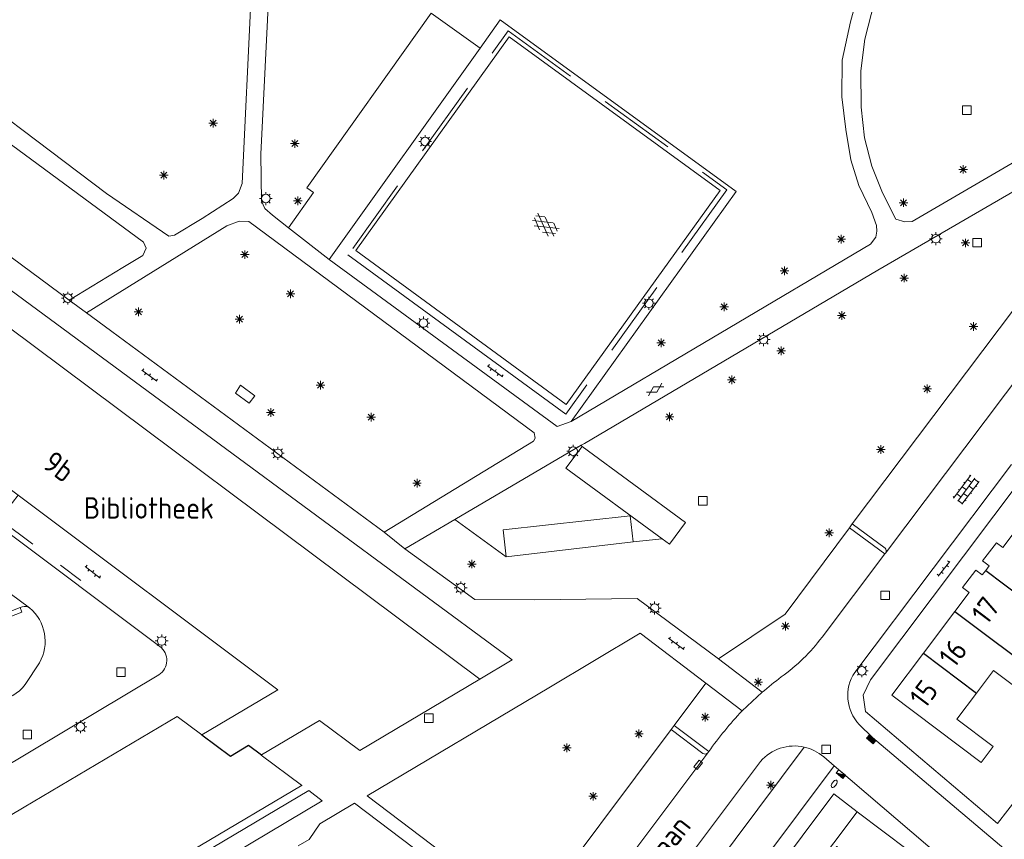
# Model space of a CAD drawing. Extents: x 168769 to 512904, y 516715 to 1559940.
# Tile 113 of 186: x 169532 to 169647, y 519596 to 519692. Entities that reach past the tile are written whole.
import ezdxf

# ---------------------------------------------------------------- set-up
doc = ezdxf.new("R2010")
doc.units = 0
doc.header["$MEASUREMENT"] = 0
doc.linetypes.add('LP', pattern=[14, 9, -5])
doc.layers.get('0').update_dxf_attribs({"linetype": 'CONTINUOUS'})
for name, color, linetype, lineweight in [('B01_HOOFDGEBOUW', 10, 'CONTINUOUS', 0), ('B07_scheidingsmuur', 14, 'CONTINUOUS', 25), ('Q04_wegmarkering', 7, 'CONTINUOUS', 0), ('Q21_LANTAARNPAAL', 7, 'CONTINUOUS', 18), ('Q23_kolk', 7, 'CONTINUOUS', 18), ('Q26_BOOM', 7, 'CONTINUOUS', 18), ('Q28_rioolput', 7, 'CONTINUOUS', 18), ('Q92_BRANDKRAAN', 7, 'CONTINUOUS', 0), ('Q96_STRAATKOLK', 7, 'CONTINUOUS', 0), ('Q97_TROTTOIRKOLK', 7, 'CONTINUOUS', 0), ('S01_symb_gesloten_verh', 7, 'CONTINUOUS', 0), ('S02_symb_open_verh', 7, 'CONTINUOUS', 13), ('T03_HEK', 34, 'CONTINUOUS', 0), ('T51_CULTUURSCHEIDING', 3, 'CONTINUOUS', 0), ('V00_kant_verharding', 252, 'CONTINUOUS', 0), ('V04_Kant_op_inrit', 254, 'CONTINUOUS', 13)]:
    doc.layers.add(name, color=color, linetype=linetype, lineweight=lineweight)
for name, color, linetype in [('Z02_Huisnummer', 253, 'CONTINUOUS'), ('Z06_STRAATNAAM', 7, 'CONTINUOUS'), ('Z09_FUNCTIEAANDUIDING', 7, 'CONTINUOUS')]:
    doc.layers.add(name, color=color, linetype=linetype)
doc.styles.add('ISOCP', font='isocp.shx', dxfattribs={"height": 1.8})

# ---------------------------------------------------------------- blocks, each defined once
blk = doc.blocks.new('Q21')
at = {"color": 0}
for points in [[(-1.5, 0), (-1, 0)], [(-1.06, 1.06), (-0.71, 0.71)], [(0, 1.5), (0, 1)], [(1.06, 1.06), (0.71, 0.71)], [(1.5, 0), (1, 0)], [(-1.06, -1.06), (-0.71, -0.71)], [(0, -1.5), (0, -1)], [(1.06, -1.06), (0.71, -0.71)]]:
    blk.add_lwpolyline(points, dxfattribs=at)
blk.add_circle((0, 0), 1, dxfattribs=at)
blk = doc.blocks.new('Q26')
at = {"color": 0}
for p, q in [((-1, 0), (1, 0)), ((-0.7, 0.7), (0.7, -0.7)), ((0.7, 0.7), (-0.7, -0.7)), ((0, 1), (0, -1))]:
    blk.add_line(p, q, dxfattribs=at)
blk = doc.blocks.new('Q92')
at = {"color": 0}
blk.add_ellipse((0, 0), major_axis=(-0.991, 0), ratio=0.499983, start_param=1.570796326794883, end_param=7.853981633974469, dxfattribs=at)
blk = doc.blocks.new('S012')
at = {"color": 0}
for p, q in [((1.18, 2.05), (0, 0)), ((1.18, -2.05), (0, 0)), ((1.4, 0), (0.21, -2.05)), ((1.4, 0), (0.22, 2.05))]:
    blk.add_line(p, q, dxfattribs=at)
blk = doc.blocks.new('S026')
for p, q in [((0, 0), (4.4, 0)), ((0.2, 0.5), (0.2, 0)), ((1.2, 0), (1.2, -0.5)), ((2.2, 0.5), (2.2, 0)), ((3.2, 0), (3.2, -0.5)), ((4.2, 0.5), (4.2, 0))]:
    blk.add_line(p, q)
blk = doc.blocks.new('S014')
at = {"color": 0}
for p, q in [((0, -0.75), (4.2, 1.67)), ((0, 0.65), (1.78, 1.67)), ((5.07, -1.52), (0, 1.4)), ((2.64, -1.52), (0, 0)), ((1.08, -1.52), (6.15, 1.4)), ((6.15, -0.75), (1.95, 1.67)), ((3.51, -1.52), (6.15, 0)), ((6.15, 0.65), (4.37, 1.67))]:
    blk.add_line(p, q, dxfattribs=at)
blk = doc.blocks.new('Q28')
at = {"color": 0}
blk.add_lwpolyline([(1, 1), (1, -1), (-1, -1), (-1, 1)], close=True, dxfattribs=at)
blk = doc.blocks.new('Q23')
at = {"color": 0}
blk.add_lwpolyline([(0.99, -0.5), (-0.99, -0.5), (-0.99, 0.5), (0.99, 0.5), (0.99, -0.5)], dxfattribs=at)
blk = doc.blocks.new('Q96')
for p, q in [((-1, 0.88), (1, 0.88)), ((-1, 0.75), (1, 0.75)), ((-1, 0.63), (1, 0.63)), ((-1, 0.5), (1, 0.5)), ((-1, 0.38), (1, 0.38)), ((-1, 0.25), (1, 0.25)), ((-1, 0.12), (1, 0.12))]:
    blk.add_line(p, q)
at = {"color": 0}
blk.add_lwpolyline([(1, 1), (1, 0), (-1, 0), (-1, 1), (1, 1)], dxfattribs=at)
blk = doc.blocks.new('Q97')
blk.add_hatch(color=256).paths.add_polyline_path([(-1, 1), (-1, 0), (1, 1)])
blk.add_line((1, 1), (-1, 0))
at = {"color": 0}
for points in [[(-1, 0), (-1, 1), (1, 1), (1, 0), (-1, 0)], [(0, 0.8), (0, 1)]]:
    blk.add_lwpolyline(points, dxfattribs=at)
blk = doc.blocks.new('S024')
at = {"color": 0}
for p, q in [((0, 1.2), (6.7, 1.2)), ((0, 0), (6.7, 0)), ((0.2, 1.2), (0.2, 0)), ((1.25, 1.5), (1.25, 1.2)), ((1.25, 0), (1.25, -1.2)), ((2.3, 1.2), (2.3, 0)), ((3.35, 1.5), (3.35, 1.2)), ((3.35, 0), (3.35, -1.2)), ((4.4, 1.2), (4.4, 0)), ((5.45, 1.5), (5.45, 1.2)), ((5.45, 0), (5.45, -1.2)), ((6.5, 1.2), (6.5, 0)), ((0, -1.2), (6.7, -1.2)), ((0.2, -1.2), (0.2, -1.5)), ((2.3, -1.2), (2.3, -1.5)), ((4.4, -1.2), (4.4, -1.5)), ((6.5, -1.2), (6.5, -1.5))]:
    blk.add_line(p, q, dxfattribs=at)

msp = doc.modelspace()

# ---------------------------------------------------------------- linework, layer by layer
at = {"layer": 'B01_HOOFDGEBOUW'}
for p, q in [((169645.85, 519630.8), (169644.23, 519628.68)), ((169643.43, 519627.6), (169641.89, 519625.57)), ((169644.2, 519627.03), (169643.43, 519627.6))]:
    msp.add_line(p, q, dxfattribs=at)
for points in [[(169531.75, 519636.33), (169526.96, 519639.92), (169523.96, 519660.93), (169585.62, 519614.89)], [(169553.18, 519608.39), (169562.03, 519613.62), (169531.75, 519636.33)], [(169648.76, 519633.08), (169648.28, 519632.44), (169646.61, 519630.23)], [(169645.85, 519630.8), (169646.61, 519630.23)], [(169644.23, 519628.68), (169645.01, 519628.1)], [(169645.01, 519628.1), (169644.6, 519627.56), (169644.2, 519627.03)], [(169641.89, 519625.57), (169642.67, 519624.99)], [(169642.67, 519624.99), (169641.01, 519622.79)], [(169641.01, 519622.79), (169637.35, 519617.92)], [(169637.35, 519617.92), (169633.64, 519613)], [(169532.46, 519599.96), (169526.47, 519596.4), (169500.81, 519615.44)], [(169585.62, 519614.89), (169571.59, 519606.56), (169566.91, 519610.05), (169560.14, 519606.04)], [(169643.54, 519613.25), (169645.52, 519615.87), (169649.85, 519612.61), (169651.54, 519614.87)], [(169633.64, 519613), (169644.07, 519605.15)], [(169641.23, 519610.19), (169643.54, 519613.25)], [(169550.3, 519610.53), (169532.46, 519599.96)], [(169550.3, 519610.53), (169553.18, 519608.39)], [(169641.23, 519610.19), (169645.47, 519607), (169644.07, 519605.15)], [(169560.14, 519606.04), (169560.11, 519606.02), (169564.81, 519602.51)], [(169541.01, 519588.36), (169564.87, 519602.52)], [(169629.61, 519599.4), (169624.16, 519592.16)], [(169635.6, 519594.88), (169629.61, 519599.4)]]:
    msp.add_lwpolyline(points, dxfattribs=at)
at = {"layer": 'B07_scheidingsmuur'}
for points in [[(169644.6, 519627.56), (169650.8, 519622.89)], [(169641.01, 519622.79), (169651.54, 519614.87)], [(169637.35, 519617.92), (169643.54, 519613.25)], [(169553.18, 519608.39), (169556.52, 519605.91), (169558.64, 519607.16), (169560.14, 519606.04)]]:
    msp.add_lwpolyline(points, dxfattribs=at)
at = {"layer": 'Q04_wegmarkering'}
for points in [[(169632.92, 519629.59), (169656.17, 519660.46)], [(169533.1, 519623.18), (169505.62, 519643.52)], [(169595.17, 519583.55), (169612.21, 519606.29)]]:
    msp.add_lwpolyline(points, dxfattribs=at)
at = {"layer": 'T03_HEK', "linetype": 'LP'}
msp.add_lwpolyline([(169570.79, 519665.13), (169588.91, 519690.51), (169614.41, 519671.96), (169595.62, 519645.78)], dxfattribs=at)
at = {"layer": 'T03_HEK'}
msp.add_lwpolyline([(169595.62, 519645.78), (169570.19, 519664.38)], dxfattribs=at)
at = {"layer": 'T51_CULTUURSCHEIDING'}
for points in [[(169628.7, 519632.55), (169621.22, 519622.47), (169613.43, 519617.25)], [(169608.26, 519609.46), (169611.97, 519614.39)], [(169599.18, 519574.47), (169623.42, 519606.95)]]:
    msp.add_lwpolyline(points, dxfattribs=at)
at = {"layer": 'V00_kant_verharding'}
msp.add_line((169582.7, 519633.52), (169576.85, 519630.08), dxfattribs=at)
for points in [[(169561.42, 519669.02), (169560.54, 519669.79), (169560.16, 519670.64), (169560.07, 519676.12), (169561.63, 519707.53), (169561.87, 519712.26), (169561.91, 519713.04), (169561.95, 519713.87), (169562.15, 519715.34), (169563.04, 519716.93), (169575.77, 519733.73), (169582.26, 519742.46), (169583.27, 519742.69), (169584.14, 519742.6), (169585.42, 519741.77)], [(169531.77, 519702.54), (169546.69, 519722.66), (169553.7, 519731.87), (169559.45, 519739.44), (169560.02, 519740.11), (169561, 519740.42), (169561.76, 519740.26), (169562.09, 519739.97), (169570.48, 519733.8), (169571.37, 519732.9), (169571.42, 519732.11), (169571.08, 519731.24), (169565.36, 519723.76), (169562.27, 519719.7), (169561.1, 519718.11), (169560.17, 519716.3), (169559.87, 519714.69), (169558.94, 519694.78), (169557.88, 519672.7), (169557.47, 519671.57), (169556.84, 519670.96), (169553.22, 519668.61), (169550, 519666.68), (169549.35, 519666.57)], [(169632.73, 519705.66), (169633.73, 519704.33), (169633.66, 519703.15), (169633.27, 519702.25), (169631.15, 519698.16), (169629.58, 519694.32), (169628.82, 519691.57), (169627.86, 519687.1), (169627.83, 519682.83), (169628.29, 519679.02), (169628.87, 519675.48), (169629.81, 519672.48), (169631.3, 519669.31), (169631.86, 519667.79), (169631.92, 519667.16), (169631.79, 519666.45), (169631.16, 519665.64), (169596.26, 519644.95)], [(169630.06, 519681.63), (169630.03, 519685.86), (169630.52, 519689.55), (169631.64, 519693.94), (169633.31, 519698.3), (169634.61, 519700.54), (169635.62, 519701.67), (169636.67, 519702.11), (169637.5, 519702.14), (169650.25, 519692.33), (169660.53, 519684.62), (169661.6, 519683.89), (169661.65, 519683.64), (169660.95, 519682.84), (169636.01, 519668.28), (169635.15, 519668.23), (169634.11, 519668.56), (169632.56, 519671.63), (169631.33, 519674.75), (169630.47, 519678.03), (169630.06, 519681.63)], [(169585.63, 519688.51), (169579.93, 519692.57), (169565.41, 519672.22), (169566.22, 519671.64), (169563.3, 519667.54)], [(169596.26, 519644.95), (169615.51, 519671.77), (169587.98, 519691.8), (169585.63, 519688.51)], [(169571.13, 519664.88), (169589.01, 519689.82), (169613.63, 519671.88), (169595.67, 519646.94), (169571.13, 519664.88)], [(169585.63, 519688.51), (169568.03, 519663.85)], [(169549.35, 519666.57), (169542.05, 519671.56), (169520.83, 519687.55)], [(169519.4, 519685.74), (169546.39, 519665.86), (169546.69, 519665.18), (169546.3, 519664.32), (169543.98, 519662.91), (169537.71, 519659.11)], [(169661.82, 519679.89), (169632.03, 519662.6), (169597.8, 519642.39), (169597.44, 519642.17)], [(169563.3, 519667.54), (169561.42, 519669.02)], [(169539.75, 519657.62), (169556.1, 519667.78), (169557.55, 519668.3), (169558.67, 519668.28)], [(169558.67, 519668.28), (169591.94, 519643.63)], [(169568.03, 519663.85), (169563.3, 519667.54)], [(169594.63, 519644.37), (169568.03, 519663.85)], [(169651.88, 519663.34), (169629.03, 519633)], [(169537.71, 519659.11), (169539.75, 519657.62)], [(169539.75, 519657.62), (169574.45, 519632.02)], [(169559.38, 519647.95), (169558.71, 519647.06), (169557.11, 519648.26), (169557.71, 519649.19), (169559.38, 519647.95)], [(169596.26, 519644.95), (169596.26, 519644.95), (169594.63, 519644.37)], [(169591.94, 519643.63), (169592.05, 519642.99), (169591.85, 519642.64), (169574.45, 519632.02)], [(169582.7, 519633.52), (169597.44, 519642.17)], [(169582.7, 519633.52), (169588.66, 519629.16), (169603.48, 519630.88), (169606.86, 519631.26), (169607.73, 519630.63), (169609.6, 519633.15), (169597.54, 519642.01)], [(169606.86, 519631.26), (169595.65, 519639.51), (169597.54, 519642.01)], [(169597.54, 519642.01), (169597.44, 519642.17)], [(169629.32, 519615.65), (169647.6, 519639.94)], [(169630.59, 519611.11), (169630.32, 519613.01), (169631.17, 519614.8), (169649.22, 519638.79), (169651.06, 519639.61), (169653.09, 519639.86)], [(169588.66, 519629.16), (169588.33, 519632.28), (169603.12, 519633.93), (169603.48, 519630.88)], [(169548.3, 519618.69), (169529.24, 519632.97)], [(169574.45, 519632.02), (169576.85, 519630.08)], [(169629.03, 519633), (169628.7, 519632.55), (169632.84, 519629.48)], [(169629.03, 519633), (169632.86, 519630.17)], [(169576.85, 519630.08), (169585.01, 519624.16), (169591.99, 519624.13), (169603.97, 519624.29)], [(169632.92, 519629.59), (169632.84, 519629.48), (169625.51, 519619.79)], [(169645.99, 519598.03), (169653.21, 519607.35), (169668.67, 519627.72)], [(169603.97, 519624.29), (169613.43, 519617.25)], [(169527.94, 519621.66), (169531.98, 519623.22)], [(169531.98, 519623.22), (169532.23, 519623.32)], [(169532.18, 519622.69), (169531.98, 519623.22)], [(169527.94, 519621.66), (169528.16, 519621.14), (169532.18, 519622.69)], [(169616.18, 519611.17), (169611.97, 519614.39), (169604.29, 519620.23), (169593.66, 519613.86), (169572.48, 519601.27)], [(169589.39, 519617.15), (169585.62, 519614.89)], [(169618.52, 519613.34), (169613.43, 519617.25)], [(169534.25, 519616.8), (169532.58, 519614.24)], [(169529.48, 519604.23), (169548.18, 519615.39)], [(169616.18, 519611.17), (169618.52, 519613.34)], [(169630.59, 519611.11), (169645.99, 519598.03)], [(169595.11, 519584.16), (169591.41, 519586.93), (169607.93, 519609.01), (169611.61, 519606.21)], [(169607.93, 519609.01), (169608.26, 519609.46), (169612.31, 519606.42)], [(169629.86, 519609.59), (169631.41, 519608.05)], [(169733.84, 519520.66), (169685.22, 519562.32), (169658.78, 519584.93), (169631.41, 519608.05)], [(169612.21, 519606.29), (169612.31, 519606.42)], [(169626.94, 519604.78), (169625.71, 519605.83)], [(169618.34, 519605.27), (169599.46, 519580.07)], [(169600.42, 519573.06), (169602.19, 519571.71), (169626.94, 519604.78)], [(169626.94, 519604.78), (169652.49, 519582.92), (169692.2, 519549.02), (169722.15, 519523.49), (169727.19, 519519.17), (169730.29, 519516.52)], [(169565.66, 519601.87), (169567.22, 519600.67), (169542.36, 519585.88), (169542.04, 519587.84), (169565.66, 519601.87)], [(169572.48, 519601.27), (169591.41, 519586.93)], [(169626.87, 519601.51), (169604.73, 519571.86)], [(169626.87, 519601.51), (169629.61, 519599.4)], [(169571, 519600.39), (169566.95, 519597.98)], [(169594.49, 519582.59), (169571, 519600.39)], [(169566.95, 519597.98), (169565.7, 519596.18), (169564.41, 519595.42)]]:
    msp.add_lwpolyline(points, dxfattribs=at)
for points in [[(169506.27, 519682.28), (169506.7, 519681.96), (169505.06, 519679.81), (169506.43, 519678.8, -0.274472), (169511.8, 519679.27), (169513.31, 519678.24, -0.28828), (169514.68, 519672.79), (169517.54, 519670.7), (169522.06, 519670.67), (169537.71, 519659.11)], [(169589.39, 519617.15), (169521.01, 519667.55), (169516.51, 519667.59), (169512.93, 519670.22, -0.265956), (169507.49, 519669.42), (169505.04, 519666.28), (169505.45, 519662.9), (169502.63, 519659.07), (169500.93, 519656.74), (169530.46, 519634.62), (169531.75, 519636.33)], [(169632.86, 519630.17, -0.336077), (169632.92, 519629.59)], [(169532.23, 519623.32, -0.254824), (169533.1, 519623.18)], [(169533.1, 519623.18, -0.361628), (169534.25, 519616.8)], [(169625.51, 519619.79, -0.080911), (169620.75, 519615.13)], [(169548.18, 519615.39, 0.522271), (169548.3, 519618.69)], [(169620.75, 519615.13, 0.011219), (169618.52, 519613.34)], [(169629.86, 519609.59, -0.350963), (169629.32, 519615.65)], [(169532.58, 519614.24, -0.39906), (169525.79, 519613.16)], [(169612.31, 519606.42, -0.036914), (169616.18, 519611.17)], [(169623.42, 519606.95, 0.278053), (169618.34, 519605.27)], [(169625.71, 519605.83, 0.115183), (169623.42, 519606.95)], [(169611.61, 519606.21, 0.363977), (169612.21, 519606.29)]]:
    msp.add_lwpolyline(points, format="xyb", dxfattribs=at)
at = {"layer": 'V04_Kant_op_inrit'}
for points in [[(169533.46, 519630.61), (169529.79, 519633.37)], [(169539.09, 519626.4), (169536.69, 519628.17)]]:
    msp.add_lwpolyline(points, dxfattribs=at)

# ---------------------------------------------------------------- block references
at = {"layer": 'Q21_LANTAARNPAAL', "xscale": 0.5, "yscale": 0.5}
for p in [(169579.22, 519677.6), (169560.64, 519670.95), (169638.79, 519666.27), (169537.55, 519659.33), (169605.32, 519658.73), (169579.04, 519656.43), (169618.7, 519654.49), (169562.05, 519641.23), (169596.49, 519641.47), (169583.37, 519625.53), (169605.99, 519623.17), (169548.5, 519619.33), (169630.16, 519615.86), (169539.03, 519609.31)]:
    msp.add_blockref('Q21', p, dxfattribs=at)
at = {"layer": 'Q23_kolk', "xscale": 0.5, "yscale": 0.5, "rotation": 52.22334557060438}
msp.add_blockref('Q23', (169611.07, 519604.88), dxfattribs=at)
at = {"layer": 'Q26_BOOM', "xscale": 0.5, "yscale": 0.5}
for p in [(169554.5, 519679.75), (169564.04, 519677.36), (169641.98, 519674.36), (169548.75, 519673.69), (169564.37, 519670.68), (169635.02, 519670.47), (169627.75, 519666.21), (169642.25, 519665.77), (169558.19, 519664.41), (169621.13, 519662.51), (169635.08, 519661.68), (169563.51, 519659.83), (169614.09, 519658.31), (169545.81, 519657.74), (169557.58, 519656.89), (169627.83, 519657.32), (169643.18, 519656.03), (169606.75, 519654.11), (169620.75, 519653.18), (169567.02, 519649.17), (169614.98, 519649.81), (169637.77, 519648.75), (169561.22, 519645.98), (169572.94, 519645.44), (169607.74, 519645.49), (169632.38, 519641.66), (169578.28, 519637.75), (169626.33, 519631.96), (169584.66, 519628.31), (169621.24, 519621.07), (169618.08, 519614.52), (169611.9, 519610.45), (169604.16, 519608.5), (169595.74, 519606.87), (169619.54, 519602.51), (169598.82, 519601.21)]:
    msp.add_blockref('Q26', p, dxfattribs=at)
at = {"layer": 'Q28_rioolput', "xscale": 0.5, "yscale": 0.5}
for p in [(169642.4, 519681.26), (169643.59, 519665.81), (169611.6, 519635.68), (169632.86, 519624.66), (169543.75, 519615.68), (169579.66, 519610.33), (169532.83, 519608.43), (169625.99, 519606.69)]:
    msp.add_blockref('Q28', p, dxfattribs=at)
at = {"layer": 'Q92_BRANDKRAAN', "xscale": 0.5, "yscale": 0.5, "rotation": 56.25019961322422}
msp.add_blockref('Q92', (169626.93, 519602.66), dxfattribs=at)
at = {"layer": 'Q96_STRAATKOLK', "xscale": 0.5, "yscale": 0.5, "rotation": 139.8193030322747}
msp.add_blockref('Q96', (169631.41, 519608.05), dxfattribs=at)
at = {"layer": 'Q97_TROTTOIRKOLK', "xscale": 0.4999999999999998, "yscale": 0.4999999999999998, "rotation": 139.537510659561}
msp.add_blockref('Q97', (169627.87, 519603.99), dxfattribs=at)
at = {"layer": 'S01_symb_gesloten_verh'}
for name, p, xscale, yscale, rotation in [('S014', (169591.96, 519668.69), 0.5, 0.5, 323.826868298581), ('S012', (169606.23, 519648.38), 0.4999999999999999, 0.4999999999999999, 120.5707066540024)]:
    msp.add_blockref(name, p, dxfattribs=dict(at, xscale=xscale, yscale=yscale, rotation=rotation))
at = {"layer": 'S02_symb_open_verh'}
for name, p, xscale, yscale, rotation in [('S026', (169586.49, 519651.44), 0.5, 0.5, 323.7855899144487), ('S026', (169546.17, 519650.94), 0.5, 0.5, 323.5804682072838), ('S024', (169643.35, 519638.31), 0.4999999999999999, 0.4999999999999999, 232.9173932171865), ('S026', (169639.06, 519626.89), 0.5, 0.5, 51.85591733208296), ('S026', (169539.58, 519628.04), 0.4999999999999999, 0.4999999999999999, 321.7462297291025), ('S026', (169607.62, 519619.65), 0.5, 0.5, 323.4477926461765)]:
    msp.add_blockref(name, p, dxfattribs=dict(at, xscale=xscale, yscale=yscale, rotation=rotation))

# ---------------------------------------------------------------- texts
at = {"layer": 'Z02_Huisnummer', "style": 'ISOCP'}
for s, rotation, p in [('9b', 323.3593, (169534.44, 519639.66)), ('17', 53.0648, (169644.75, 519621.09)), ('16', 53.0648, (169640.95, 519616.05)), ('15', 53.0648, (169637.54, 519611.31)), ('14', 53.0648, (169628, 519592.35))]:
    msp.add_text(s, height=2.5, rotation=rotation, dxfattribs=at).set_placement(p)
at = {"layer": 'Z06_STRAATNAAM', "style": 'ISOCP'}
msp.add_text('Damlaan', height=2.5, rotation=52.1537, dxfattribs=at).set_placement((169603.44, 519588.77))
at = {"layer": 'Z09_FUNCTIEAANDUIDING', "style": 'ISOCP'}
msp.add_text('Bibliotheek', height=2.5, dxfattribs=at).set_placement((169539.42, 519633.6))

doc.saveas('drawing.dxf')
